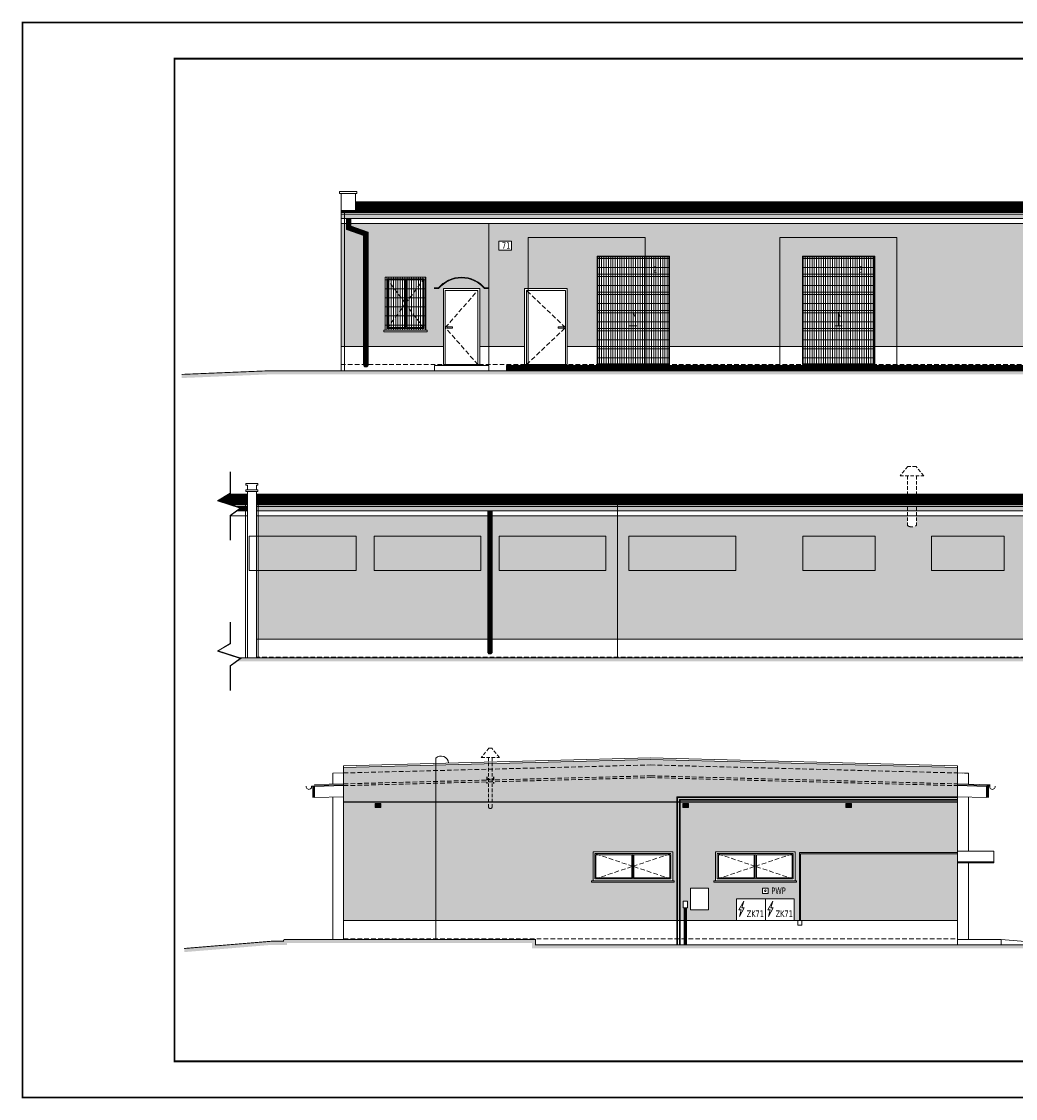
# Model space of a CAD drawing. Header units: centimetres. Extents: x -2715 to 104803, y -4848 to 32152.
# Tile 23 of 24: x 100598 to 103343, y -1446 to 1529. Entities that reach past the tile are written whole.
import ezdxf

# ---------------------------------------------------------------- set-up
doc = ezdxf.new("R2010")
doc.units = ezdxf.units.CM
doc.header["$MEASUREMENT"] = 0
doc.linetypes.add('HIDDEN', pattern=[9.525, 6.35, -3.175])
doc.linetypes.add('HIDDENX2', pattern=[19.05, 12.7, -6.35])
for name, color, linetype, lineweight in [('1_ hatch', 8, 'Continuous', 9), ('1_ projection', 9, 'HIDDENX2', 5), ('1_ view 1', 7, 'Continuous', 15), ('1_ view 2', 9, 'Continuous', 13), ('1_ view 3', 8, 'Continuous', 9)]:
    doc.layers.add(name, color=color, linetype=linetype, lineweight=lineweight)
doc.layers.add('1_ wall STRUCT-DIV rozbiorka', color=7, linetype='Continuous', lineweight=9, true_color=0xff0a0a)
doc.layers.add('3_ PPOŻ  opisy', color=7, linetype='Continuous', lineweight=18, true_color=0x940000)
doc.styles.add('H_POM', font='ARIALN.TTF', dxfattribs={"width": 0.7, "height": 18})
doc.linetypes.add('FENCELINE12B', pattern='A,6,-1.333,[149,AAA.SHX,S=0.25,R=0,X=0,Y=0],-1.333,[149,AAA.SHX,S=0.25,R=0,X=0,Y=0],-1.333', length=9.999)
doc.linetypes.add('Rozbiö˘ka', pattern='A,7,[121,msgB.shx,S=1,R=0,X=0.5,Y=-1.826635],7', length=14)
pattern_1 = [(0, (15264.638, 8489.4772), (1.5625, 3.125), [0, -3.125])]

# ---------------------------------------------------------------- blocks, each defined once
blk = doc.blocks.new('FGFHFGHGF')
at = {"layer": '1_ view 3', "true_color": 0x1d5d29}
h = blk.add_hatch(dxfattribs=at)
h.set_pattern_fill('ANSI31', color=99, scale=50, angle=45)
h.set_pattern_definition([(90, (-86537.546, 7665.9413), (-6.25, 4e-16), [])])
h.paths.add_polyline_path([(-200, 0), (-200, -300), (0, -300), (0, 0)])
h = blk.add_hatch(dxfattribs=at)
h.set_pattern_fill('ANSI31', color=99, scale=200, angle=315)
h.paths.add_polyline_path([(-200, 0), (-200, -300), (0, -300), (0, 0)])
at = {"layer": '1_ view 3', "color": 99, "true_color": 0x1d5d29}
blk.add_lwpolyline([(-200, 0), (-200, -300), (0, -300), (0, 0), (-200, 0)], dxfattribs=at)
blk = doc.blocks.new('HGJTKHKJHL')
at = {"layer": '1_ projection'}
for points in [[(5, -142), (56, -73.5), (5, -5)], [(107, -142), (56, -73.5), (107, -5)]]:
    blk.add_lwpolyline(points, dxfattribs=at)
at = {"layer": '1_ view 1'}
for points in [[(0, -147), (0, 0), (112, 0), (112, -147), (0, -147), (0, 0)], [(-4, -147), (-4, -147), (-4, -147), (-4, -151), (112, -151), (116, -151), (116, -147), (-4, -147), (-4, -151)]]:
    blk.add_lwpolyline(points, dxfattribs=at)
for points in [[(5, -5), (107, -5), (107, -142), (5, -142)], [(56, -5), (5, -5), (5, -142), (56, -142)], [(53, -8), (8, -8), (8, -139), (53, -139)], [(56, -5), (107, -5), (107, -142), (56, -142)], [(59, -8), (104, -8), (104, -139), (59, -139)]]:
    blk.add_lwpolyline(points, close=True, dxfattribs=at)
blk = doc.blocks.new('FDESFDS')
at = {"layer": '1_ projection', "color": 150}
blk.add_lwpolyline([(45, -210), (-45, -107.5), (45, -5)], dxfattribs=at)
at = {"layer": '1_ view 1', "color": 150}
blk.add_lwpolyline([(-50, -210), (50, -210), (50, 0), (-50, 0), (-50, -210)], dxfattribs=at)
for points in [[(-45, -210), (45, -210), (45, -5), (-45, -5)], [(-40, -109.4), (-24.9, -109.4), (-24.9, -105.6), (-40, -105.6)]]:
    blk.add_lwpolyline(points, close=True, dxfattribs=at)
blk = doc.blocks.new('VFDBGFNB')
at = {"layer": '1_ view 1'}
for points in [[(-83.5, 2), (-70.3, 2)], [(-83.5, 0), (-70.3, 0)], [(69.9, 2), (83.1, 2)], [(69.9, 0), (83.1, 0)]]:
    blk.add_lwpolyline(points, dxfattribs=at)
for radius, start, end in [(93.2, 39.7881, 140.1902), (91.2, 39.7977, 140.2023)]:
    blk.add_arc((-0.2, -58.4), radius, start, end, dxfattribs=at)
blk = doc.blocks.new('CDSVCDVCXV')
at = {"layer": '1_ projection', "color": 150}
blk.add_lwpolyline([(-113, -210), (-5, -107.5), (-113, -5)], dxfattribs=at)
at = {"layer": '1_ view 1', "color": 150}
blk.add_lwpolyline([(0, -210), (-118, -210), (-118, 0), (0, 0), (0, -210)], dxfattribs=at)
for points in [[(-5, -210), (-113, -210), (-113, -5), (-5, -5)], [(-10, -109.4), (-25.1, -109.4), (-25.1, -105.6), (-10, -105.6)]]:
    blk.add_lwpolyline(points, close=True, dxfattribs=at)
blk = doc.blocks.new('FEDGDGFH')
at = {"layer": '1_ view 1', "color": 150}
for points in [[(-200, -300), (-200, 0), (0, 0), (0, -300), (-200, -300)], [(-198, -50), (-2, -50)], [(-198, -100), (-2, -100)], [(-198, -150), (-2, -150)], [(-100, -192.8), (-100, -155.2), (-95.8, -167.4)], [(-198, -200), (-2, -200)], [(-110, -192.8), (-90, -192.8)], [(-198, -250), (-2, -250)]]:
    blk.add_lwpolyline(points, dxfattribs=at)
blk.add_lwpolyline([(-198, -298), (-198, -2), (-2, -2), (-2, -298)], close=True, dxfattribs=at)
blk = doc.blocks.new('FCDSFVDSFD')
at = {"layer": '1_ view 3'}
h = blk.add_hatch(dxfattribs=at)
h.set_pattern_fill('ANSI31', color=256, scale=50, angle=45)
h.set_pattern_definition([(90, (-86337.546, 7665.9413), (-6.25, 4e-16), [])])
h.paths.add_polyline_path([(0, 0), (0, -147), (112, -147), (112, 0)])
h = blk.add_hatch(dxfattribs=at)
h.set_pattern_fill('ANSI31', color=256, scale=200, angle=315)
h.set_pattern_definition([(360, (-86337.546, 7665.941), (6e-15, 25), [])])
h.paths.add_polyline_path([(0, 0), (0, -147), (112, -147), (112, 0)])
blk.add_lwpolyline([(0, 0), (0, -147), (112, -147), (112, 0), (0, 0)], dxfattribs=at)
blk = doc.blocks.new('FGRGFDHFH')
at = {"layer": '1_ view 3'}
h = blk.add_hatch(dxfattribs=at)
h.set_pattern_fill('ANSI31', color=256)
h.set_pattern_definition([(45, (-171843.21647, 8947.34377), (-0.08838834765, 0.08838834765), [])])
h.paths.add_polyline_path([(0, 0), (-12.5, 0), (-12.5, -13.7), (0, -13.7), (0, 0)])
h.paths.add_polyline_path([(-12.5, -30), (34.6, -46.7), (34.6, -353.7), (47.1, -353.7), (47.1, -37.8), (0, -21.2), (0, -13.7), (-12.5, -13.7), (-12.5, -30)])
h.paths.add_polyline_path([(47.1, -403.7), (47.1, -353.7), (34.6, -353.7), (34.6, -403.7, -1), (47.1, -403.7)])
h.paths.add_polyline_path([(47.1, -403.7), (34.6, -403.7, 1), (47.1, -403.7)])
h.paths.add_polyline_path([(34.6, -403.7), (47.1, -403.7, 1), (34.6, -403.7)], flags=16)
at = {"layer": '1_ view 2'}
for points in [[(-12.5, 0), (-12.5, 0), (-12.5, -30), (34.6, -46.7), (34.6, -403.7)], [(-12.5, 0), (0, 0), (0, -21.2), (47.1, -37.8), (47.1, -403.7)]]:
    blk.add_lwpolyline(points, dxfattribs=at)
blk.add_circle((40.9, -403.7), 6.25, dxfattribs=at)
blk = doc.blocks.new('hgfhygfjhgjhgk')
at = {"layer": '1_ projection', "color": 150}
for points in [[(5, -75), (110, -40), (5, -5)], [(215, -75), (110, -40), (215, -5)]]:
    blk.add_lwpolyline(points, dxfattribs=at)
at = {"layer": '1_ view 1', "color": 150}
for points in [[(0, -80), (0, 0), (220, 0), (220, -80), (0, -80), (0, 0)], [(-4, -80), (-4, -80), (-4, -80), (-4, -84), (220, -84), (224, -84), (224, -80), (-4, -80), (-4, -84)]]:
    blk.add_lwpolyline(points, dxfattribs=at)
for points in [[(5, -5), (215, -5), (215, -75), (5, -75)], [(110, -5), (5, -5), (5, -75), (110, -75)], [(107, -8), (8, -8), (8, -72), (107, -72)], [(110, -5), (215, -5), (215, -75), (110, -75)], [(113, -8), (212, -8), (212, -72), (113, -72)]]:
    blk.add_lwpolyline(points, close=True, dxfattribs=at)
blk = doc.blocks.new('FDGFDHGFH')
at = {"layer": '1_ view 1'}
blk.add_lwpolyline([(0, 15), (0, 0), (15, 0), (15, 15), (0, 15)], dxfattribs=at)
blk.add_circle((7.5, 7.5), 2.24, dxfattribs=at)
blk = doc.blocks.new('HGFJHGJHKJH')
at = {"layer": '1_ wall STRUCT-DIV rozbiorka', "linetype": 'HIDDEN', "ltscale": 1.5}
blk.add_lwpolyline([(3.9, 0), (-3.9, 0), (-25, -25.8), (25, -25.8)], close=True, dxfattribs=at)
for points in [[(-5, -25.8), (-5, -162.4)], [(5, -25.8), (5, -162.4)], [(-9.8, -79), (-9.8, -97)], [(-9.8, -85), (9.8, -85)], [(-9.8, -86), (9.8, -86)], [(-8.8, -79), (-8.8, -97)], [(8.8, -79), (8.8, -97)], [(9.8, -79), (9.8, -97)]]:
    blk.add_lwpolyline(points, dxfattribs=at)
at = {"layer": '1_ wall STRUCT-DIV rozbiorka', "linetype": 'HIDDEN', "ltscale": 2.5}
blk.add_arc((0, -161.5), 5.08, 190.2312, 349.7688, dxfattribs=at)
blk = doc.blocks.new('hgfjhgjhgjhg')
at = {"layer": '1_ hatch', "true_color": 0xbddeff}
h = blk.add_hatch(dxfattribs=at)
h.set_pattern_fill('ANSI31', color=254)
h.set_pattern_definition([(45, (-82804.55059, 7534.08884), (-0.08838834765, 0.08838834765), [])])
h.paths.add_polyline_path([(-15.2, 0), (0, 0), (0, -11.6), (-15.2, -11.6)])
at = {"layer": '1_ view 3'}
for points in [[(-15.2, 0), (0, 0), (0, -11.6), (-15.2, -11.6)], [(-13.2, -2), (-2, -2), (-2, -9.6), (-13.2, -9.6)]]:
    blk.add_lwpolyline(points, close=True, dxfattribs=at)
blk = doc.blocks.new('GFRHGBGFHGFHGF')
at = {"layer": '1_ wall STRUCT-DIV rozbiorka', "linetype": 'HIDDEN', "ltscale": 1.5}
blk.add_lwpolyline([(23.9, 125.8), (1.1, 125.8), (-20, 100), (45, 100)], close=True, dxfattribs=at)
for points in [[(0, 100), (0, -36.6)], [(25, 100), (25, -36.6)], [(-4.8, 46.8), (-4.8, 28.8)], [(-4.8, 40.8), (29.8, 40.8)], [(-4.8, 39.8), (29.8, 39.8)], [(-3.8, 46.8), (-3.8, 28.8)], [(28.8, 46.8), (28.8, 28.8)], [(29.8, 46.8), (29.8, 28.8)]]:
    blk.add_lwpolyline(points, dxfattribs=at)
at = {"layer": '1_ wall STRUCT-DIV rozbiorka', "linetype": 'HIDDEN', "ltscale": 2.5}
blk.add_arc((12.5, -20), 20.8, 233.0339, 306.9661, dxfattribs=at)
blk = doc.blocks.new('HBGFHGFJGJHG')
at = {"layer": '1_ view 3'}
h = blk.add_hatch(dxfattribs=at)
h.set_pattern_fill('ANSI31', color=256, angle=180)
h.set_pattern_definition([(135, (86395.63035, 10390.49092), (0.08838834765, 0.08838834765), [])])
h.paths.add_polyline_path([(6.2, -388.7), (6.2, 0), (-6.2, 0), (-6.2, -388.7, 1), (6.2, -388.7)])
at = {"layer": '1_ view 2'}
for points in [[(6.2, 0), (-6.2, 0), (-6.2, -21.2), (-6.2, -37.8), (-6.2, -388.7)], [(6.2, 0), (6.2, 0), (6.2, -30), (6.2, -46.7), (6.2, -388.7)]]:
    blk.add_lwpolyline(points, dxfattribs=at)
blk.add_circle((0, -388.7), 6.25, dxfattribs=at)

msp = doc.modelspace()

# ---------------------------------------------------------------- hatches: boundary and pattern name
at = {"layer": '1_ hatch'}
h = msp.add_hatch(dxfattribs=at)
h.set_pattern_fill('ANSI31', color=256, scale=10, angle=270)
h.set_pattern_definition([(45, (22028.7546, 4194.2433), (-0.883883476, 0.883883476), [])])
h.paths.add_polyline_path([(101520.18, 1007.28), (104423.18, 1007.28), (104423.18, 1031.54), (101520.18, 1031.54), (101520.18, 1007.28)])
at = {"layer": '1_ hatch', "true_color": 0xe3dfc4}
h = msp.add_hatch(dxfattribs=at)
h.set_pattern_fill('DOTS', color=254, scale=50)
h.set_pattern_definition(pattern_1)
h.paths.add_polyline_path([(101763.18, 791.54), (101863.18, 791.54), (101863.18, 631.53), (101888.18, 631.53), (101888.18, 971.54), (101507.68, 971.54), (101507.68, 964.12), (101554.83, 947.47), (101554.83, 631.53), (101763.18, 631.53), (101763.18, 791.54)])
h.paths.add_polyline_path([(101489.92, 971.54), (101489.92, 631.53), (101542.33, 631.53), (101542.33, 938.62), (101495.18, 955.28), (101495.18, 971.54), (101489.92, 971.54)])
h.paths.add_polyline_path([(101489.92, 971.54), (101480.18, 971.54), (101480.18, 631.53), (101489.92, 631.53), (101489.92, 971.54)])
h.paths.add_polyline_path([(101714.18, 676.54), (101718.18, 676.54), (101718.18, 672.54), (101598.18, 672.54), (101598.18, 676.54), (101602.18, 676.54), (101602.18, 823.54), (101714.18, 823.54), (101714.18, 676.54)], flags=16)
h.paths.add_polyline_path([(101709.18, 818.54), (101709.18, 681.54), (101607.18, 681.54), (101607.18, 818.54), (101709.18, 818.54)], flags=0)
h.paths.add_polyline_path([(101655.18, 754.07), (101658.18, 750.04), (101661.18, 754.07), (101661.18, 815.54), (101706.18, 815.54), (101706.18, 684.54), (101661.18, 684.54), (101661.18, 746.01), (101658.18, 750.04), (101655.18, 746.01), (101655.18, 684.54), (101610.18, 684.54), (101610.18, 815.54), (101655.18, 815.54), (101655.18, 754.07)], flags=0)
h.paths.add_polyline_path([(101655.18, 746.01), (101655.18, 754.07), (101610.18, 814.51), (101610.18, 685.57), (101655.18, 746.01)], flags=0)
h.paths.add_polyline_path([(101661.18, 684.54), (101706.18, 684.54), (101706.18, 685.57), (101661.18, 746.01), (101661.18, 684.54)], flags=0)
h.paths.add_polyline_path([(101661.18, 748.18), (101659.61, 748.18), (101659.61, 751.08), (101661.18, 751.08), (101661.18, 748.18)], flags=0)
h.paths.add_polyline_path([(101661.18, 748.18), (101661.18, 751.08), (101659.61, 751.08), (101659.61, 748.18), (101661.18, 748.18)], flags=0)
at = {"layer": '1_ hatch'}
h = msp.add_hatch(dxfattribs=at)
h.set_pattern_fill('ANSI37', color=256, scale=20)
h.set_pattern_definition([(45, (15264.638, 8489.4772), (-1.76776695, 1.76776695), []), (135, (15264.638, 8489.4772), (-1.76776695, -1.76776695), [])])
h.paths.add_polyline_path([(101937.18, 564.54), (101937.18, 579.54), (104448.18, 579.54), (104448.18, 564.54)])
h = msp.add_hatch(dxfattribs=at)
h.set_pattern_fill('AR-HBONE', color=256, angle=360, style=0)
h.set_pattern_definition([(135, (22028.7546, 12797.9804), (-5.65685425, 0), [12, -4]), (225, (22025.9262, 12800.809), (-5.65685425, 1e-15), [12, -4])])
h.paths.add_polyline_path([(101280.18, 564.54), (101039.75, 554.54), (101040.17, 544.54), (101280.39, 554.54), (104494.93, 554.54), (104494.93, 557.34), (104484.81, 564.54)])
h = msp.add_hatch(dxfattribs=at)
h.set_pattern_fill('ANSI31', color=256, scale=10, angle=270)
h.set_pattern_definition([(45, (-63750.516, 4829.435), (-0.8838834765, 0.8838834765), [])])
h.paths.add_polyline_path([(101140.92, 205.83), (101171.36, 223.59), (101221.52, 223.59), (101221.52, 199.32), (101161.17, 199.32), (101140.92, 205.83)])
h = msp.add_hatch(dxfattribs=at)
h.set_pattern_fill('ANSI31', color=256, scale=10, angle=270)
h.set_pattern_definition([(45, (21849.6542, 3386.2879), (-0.883883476, 0.883883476), [])])
h.paths.add_polyline_path([(104149.52, 199.32), (101246.52, 199.32), (101246.52, 223.59), (104149.52, 223.59), (104149.52, 199.32)])
h = msp.add_hatch(dxfattribs=at)
h.set_pattern_fill('AR-HBONE', color=256, angle=180, style=0)
h.set_pattern_definition([(135, (21849.654, 12005.025), (-5.65685425, 0), [12, -4]), (225, (21846.8258, 12007.8534), (-5.65685425, 1e-15), [12, -4])])
h.paths.add_polyline_path([(101200.01, -228.42), (101204.12, -229.74), (101191.92, -238.42), (104389.31, -238.42), (104629.54, -248.41), (104629.95, -238.42), (104389.52, -228.42)])
h = msp.add_hatch(dxfattribs=at)
h.set_pattern_fill('AR-HBONE', color=256, angle=360, style=0)
h.set_pattern_definition([(135, (-63564.3072, 12326.677), (-5.65685425, 0), [12, -4]), (225, (-63567.1357, 12329.5052), (-5.65685425, 1e-15), [12, -4])])
h.paths.add_polyline_path([(101047.69, -1041.34), (101046.86, -1031.37), (101287.88, -1011.37), (101321.22, -1011.37), (101321.22, -1008.87), (101323.49, -1006.37), (102017.29, -1006.37), (102017.29, -1021.37), (103396.35, -1021.37), (103623.73, -1031.37), (103623.29, -1041.37), (103396.13, -1031.37), (102007.29, -1031.37), (102007.29, -1016.37), (101331.22, -1016.37), (101331.22, -1021.37), (101288.3, -1021.37)])
at = {"layer": '1_ view 1', "true_color": 0xe3dfc4}
h = msp.add_hatch(dxfattribs=at)
h.set_pattern_fill('DOTS', color=254, scale=50)
h.set_pattern_definition([(0, (23517.8356, 7681.5218), (1.5625, 3.125), [0, -3.125])])
h.paths.add_polyline_path([(101885.27, 163.58), (101251.52, 163.58), (101251.52, -176.42), (101885.27, -176.42), (101885.27, 163.58)])
h.paths.add_polyline_path([(101897.77, -176.42), (102243.52, -176.42), (102243.52, 163.58), (101897.77, 163.58), (101897.77, -176.42)])
h.paths.add_polyline_path([(104179.78, -176.42), (104179.78, 163.58), (104174.52, 163.58), (104174.52, 147.33), (104127.38, 130.67), (104127.38, -176.42), (104179.78, -176.42)])
h.paths.add_polyline_path([(104179.78, -176.42), (104189.52, -176.42), (104189.52, 163.58), (104179.78, 163.58), (104179.78, -176.42)])
h.paths.add_polyline_path([(104127.38, -176.42), (104127.38, -211.42, -1), (104114.88, -211.42), (104114.88, 139.51), (104162.02, 156.17), (104162.02, 163.58), (103694.52, 163.58), (103694.52, 137.37, -0.3342668), (103669.52, 137.37), (103669.52, 163.58), (103069.52, 163.58), (103069.52, 137.37, -0.3342668), (103044.52, 137.37), (103044.52, 163.58), (102243.52, 163.58), (102243.52, -176.42), (104179.78, -176.42), (104179.78, -176.42), (104127.38, -176.42)])
h.paths.add_polyline_path([(103961.52, 12.58), (103965.52, 12.58), (103965.52, 8.58), (103757.52, 8.58), (103757.52, 12.58), (103761.52, 12.58), (103761.52, 107.58), (103961.52, 107.58), (103961.52, 12.58)], flags=16)
h.paths.add_polyline_path([(103956.52, 102.58), (103956.52, 17.58), (103766.52, 17.58), (103766.52, 102.58), (103956.52, 102.58)], flags=0)
h.paths.add_polyline_path([(103858.5, 61.42), (103861.5, 60.08), (103864.5, 61.42), (103864.5, 99.58), (103953.52, 99.58), (103953.52, 20.58), (103864.5, 20.58), (103864.5, 58.74), (103861.5, 60.06), (103858.5, 58.72), (103858.5, 20.58), (103769.52, 20.58), (103769.52, 99.58), (103858.5, 99.58), (103858.5, 61.42)], flags=0)
h.paths.add_polyline_path([(103858.5, 58.72), (103858.5, 61.42), (103773.22, 99.58), (103769.52, 99.58), (103769.52, 20.58), (103773.23, 20.58), (103858.5, 58.72)], flags=0)
h.paths.add_polyline_path([(103864.5, 20.58), (103949.81, 20.58), (103864.5, 58.74), (103864.5, 20.58)], flags=0)
h = msp.add_hatch(dxfattribs=at)
h.set_pattern_fill('DOTS', color=254, scale=50)
h.set_pattern_definition([(0, (18785.202, 6903.5663), (1.5625, 3.125), [0, -3.125])])
h.paths.add_polyline_path([(102732.2, -894.38), (102732.2, -954.38), (103183.16, -954.38), (103183.16, -531.52), (102334.77, -509.37), (101487.42, -531.52), (101487.29, -954.38), (102572.26, -954.38), (102572.26, -894.38), (102732.2, -894.38)])
h.paths.add_polyline_path([(102437.25, -918.62), (102425.09, -918.62), (102425.09, -900.58), (102437.25, -900.58), (102437.25, -918.62)], flags=16)
h.paths.add_polyline_path([(102659.73, -864.38), (102659.73, -879.38), (102644.73, -879.38), (102644.73, -864.38), (102659.73, -864.38)], flags=16)
h.paths.add_polyline_path([(102445.01, -864.38), (102495.01, -864.38), (102495.01, -924.38), (102445.01, -924.38), (102445.01, -864.38)], flags=16)
h.paths.add_polyline_path([(102514.34, -844.37), (102514.34, -764.37), (102734.31, -764.37), (102734.31, -844.37), (102738.31, -844.37), (102738.31, -848.37), (102510.34, -848.37), (102510.34, -844.37), (102514.34, -844.37)], flags=16)
h.paths.add_polyline_path([(102176.34, -844.37), (102176.34, -764.37), (102396.31, -764.37), (102396.31, -844.37), (102400.31, -844.37), (102400.31, -848.37), (102172.34, -848.37), (102172.34, -844.37), (102176.34, -844.37)], flags=16)
h.paths.add_polyline_path([(102530.58, -777.27), (102559.92, -777.27), (102559.92, -792.79), (102530.58, -792.79)], flags=8)
h.paths.add_polyline_path([(102654.47, -871.88, 1), (102649.99, -871.88, 1), (102654.47, -871.88, 1)], flags=0)
h.paths.add_polyline_path([(102729.31, -769.37), (102729.31, -839.37), (102519.34, -839.37), (102519.34, -769.37), (102729.31, -769.37)], flags=0)
h.paths.add_polyline_path([(102621.31, -803.37), (102624.31, -804.37), (102627.31, -803.37), (102627.31, -772.37), (102726.31, -772.37), (102726.31, -836.37), (102627.31, -836.37), (102627.31, -805.37), (102624.31, -804.37), (102621.31, -805.38), (102621.31, -836.37), (102522.34, -836.37), (102522.34, -772.37), (102621.31, -772.37), (102621.31, -803.37)], flags=0)
h.paths.add_polyline_path([(102621.31, -805.38), (102621.31, -803.37), (102528.34, -772.37), (102522.34, -772.37), (102522.34, -836.37), (102528.34, -836.37), (102621.31, -805.38)], flags=0)
h.paths.add_polyline_path([(102627.31, -836.37), (102720.31, -836.37), (102627.31, -805.37), (102627.31, -836.37)], flags=0)
h.paths.add_polyline_path([(102391.31, -769.37), (102391.31, -839.37), (102181.34, -839.37), (102181.34, -769.37), (102391.31, -769.37)], flags=0)
h.paths.add_polyline_path([(102283.31, -803.37), (102286.31, -804.37), (102289.31, -803.37), (102289.31, -772.37), (102388.31, -772.37), (102388.31, -836.37), (102289.31, -836.37), (102289.31, -805.37), (102286.31, -804.37), (102283.31, -805.38), (102283.31, -836.37), (102184.34, -836.37), (102184.34, -772.37), (102283.31, -772.37), (102283.31, -803.37)], flags=0)
h.paths.add_polyline_path([(102283.31, -805.38), (102283.31, -803.37), (102190.34, -772.37), (102184.34, -772.37), (102184.34, -836.37), (102190.34, -836.37), (102283.31, -805.38)], flags=0)
h.paths.add_polyline_path([(102289.31, -836.37), (102382.31, -836.37), (102289.31, -805.37), (102289.31, -836.37)], flags=0)
at = {"layer": '1_ view 3'}
h = msp.add_hatch(dxfattribs=at)
h.set_pattern_fill('ANSI31', color=256)
h.set_pattern_definition([(45, (15264.63798, 8489.47722), (-0.08838834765, 0.08838834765), [])])
h.paths.add_polyline_path([(101480.18, 997.28), (101480.18, 985.28), (104423.18, 985.28), (104423.18, 997.28)])
at = {"layer": '1_ view 3', "true_color": 0xffffd6}
h = msp.add_hatch(dxfattribs=at)
h.set_pattern_fill('DOTS', scale=50)
h.set_pattern_definition(pattern_1)
h.paths.add_polyline_path([(102754.35, 881.54), (102954.35, 881.54), (102954.35, 631.53), (103389.33, 631.53), (103389.33, 947.47), (103436.47, 964.12), (103436.47, 971.54), (101888.18, 971.54), (101888.18, 631.53), (101987.18, 631.53), (101987.18, 791.54), (102105.18, 791.54), (102105.18, 631.53), (102187.18, 631.53), (102187.18, 881.54), (102387.18, 881.54), (102387.18, 631.53), (102754.35, 631.53), (102754.35, 881.54)])
h.paths.add_polyline_path([(103448.97, 955.28), (103401.83, 938.62), (103401.83, 631.53), (103455.52, 631.53), (103455.52, 881.54), (103655.52, 881.54), (103655.52, 631.53), (104156.68, 631.53), (104156.68, 881.54), (104356.68, 881.54), (104356.68, 631.53), (104418.18, 631.53), (104418.18, 971.54), (103448.97, 971.54), (103448.97, 955.28)])
h.paths.add_polyline_path([(101920.13, 928.81), (101948.01, 928.81), (101948.01, 892.75), (101920.13, 892.75)], flags=24)
h.paths.add_polyline_path([(101951.03, 922.73), (101951.03, 897.73), (101916.03, 897.73), (101916.03, 922.73), (101951.03, 922.73)], flags=16)
at = {"layer": '1_ view 3'}
h = msp.add_hatch(dxfattribs=at)
h.set_pattern_fill('ANSI31', color=256, angle=180)
h.set_pattern_definition([(45, (18053.53729, 7681.52178), (-0.08838834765, 0.08838834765), [])])
h.paths.add_polyline_path([(101221.52, 189.33), (101221.52, 177.33), (101192.6, 177.33), (101204.12, 185.52), (101192.27, 189.33)])
h = msp.add_hatch(dxfattribs=at)
h.set_pattern_fill('ANSI31', color=256, angle=180)
h.set_pattern_definition([(45, (15085.53754, 7681.52178), (-0.08838834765, 0.08838834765), [])])
h.paths.add_polyline_path([(104189.52, 189.33), (104189.52, 177.33), (101246.52, 177.33), (101246.52, 189.33)])

# ---------------------------------------------------------------- linework, layer by layer
at = {"lineweight": 50, "const_width": 5}
msp.add_lwpolyline([(100600.17, -1443.15), (100600.17, 1526.85), (104800.17, 1526.85), (104800.17, -1443.15), (100600.17, -1443.15)], dxfattribs=at)
at = {"lineweight": 50}
msp.add_lwpolyline([(101020.17, -1343.15, 5, 5, 0), (101020.17, 1426.85, 5, 5, 0), (104700.17, 1426.85, 5, 5, 0), (104700.17, -1343.15, 5, 5, 0)], format="xyseb", close=True, dxfattribs=at)
at = {"layer": '1_ projection'}
for points in [[(101480.18, 581.54), (104423.18, 581.54)], [(104189.52, -226.42), (101246.52, -226.42)], [(101487.29, -546.53), (101487.29, -546.53), (102335.29, -524.36), (103183.29, -546.53), (103213.29, -547.33)], [(101487.29, -576.54), (102335.29, -554.37), (103183.29, -576.54)], [(101487.29, -581.54), (102335.29, -559.37), (103183.29, -581.54)], [(101487.29, -1004.37), (103183.29, -1004.37)]]:
    msp.add_lwpolyline(points, dxfattribs=at)
at = {"layer": '1_ view 1'}
for points in [[(101476.18, 1054.38), (101524.18, 1054.38), (101524.18, 1059.38), (101476.18, 1059.38)], [(101480.18, 1007.28), (101520.18, 1007.28), (101520.18, 1054.38), (101480.18, 1054.38)], [(104423.18, 1002.28), (101480.18, 1002.28), (101480.18, 1007.28), (104423.18, 1007.28)], [(101480.18, 1004.78), (104423.18, 1004.78), (104423.18, 1002.28), (101480.18, 1002.28)], [(101507.68, 971.54), (101520.18, 971.54), (101520.18, 971.54), (101520.18, 971.54), (101507.68, 971.54)], [(101659.61, 748.18), (101661.18, 748.18), (101661.18, 751.08), (101659.61, 751.08)], [(101250.52, 230.64), (101217.52, 230.64), (101217.52, 235.64), (101250.52, 235.64)], [(101246.52, 194.33), (104189.52, 194.33), (104189.52, 199.32), (101246.52, 199.32)], [(104189.52, 196.82), (101246.52, 196.82), (101246.52, 194.33), (104189.52, 194.33)], [(103283.29, -794.37), (103183.29, -794.37), (103183.29, -762.94), (103283.29, -762.94)]]:
    msp.add_lwpolyline(points, close=True, dxfattribs=at)
at = {"layer": '1_ view 1', "linetype": 'FENCELINE12B', "ltscale": 5}
for points in [[(101489.92, 564.54), (101489.92, 1002.28), (101489.92, 1002.28), (101525.18, 1002.28), (101525.18, 1017.28), (101525.18, 1017.28), (104418.18, 1017.28)], [(101146.91, 209.32), (101216.52, 209.32)], [(104179.78, -228.42), (104179.78, 194.33), (104179.78, 194.33), (104144.52, 194.33), (104144.52, 209.32), (104144.52, 209.32), (101251.52, 209.32)], [(102243.52, -228.42), (102243.52, 209.32)]]:
    msp.add_lwpolyline(points, dxfattribs=at)
at = {"layer": '1_ view 1'}
for points in [[(101520.18, 1007.28), (101520.18, 1031.54), (104423.18, 1031.54), (104423.18, 1007.28), (101520.18, 1007.28)], [(101507.68, 971.54), (104423.18, 971.54), (104423.18, 1002.28), (101480.18, 1002.28), (101480.18, 971.54), (101495.18, 971.54)], [(101495.18, 971.54), (101480.18, 971.54), (101480.18, 581.54)], [(101495.18, 971.54), (101480.18, 971.54)], [(101520.18, 971.54), (101507.68, 971.54)], [(101888.18, 971.54), (101888.18, 581.54)], [(101888.18, 581.54), (101888.18, 971.54)], [(101480.18, 581.54), (101480.18, 564.54), (104484.81, 564.54)], [(101738.18, 579.54), (101888.18, 579.54), (101888.18, 564.54), (101738.18, 564.54), (101738.18, 579.54)], [(101173.78, 96.48), (101173.78, 165.16), (101201.91, 185.18), (101138.48, 205.57), (101173.78, 226.15), (101173.78, 285.39)], [(101174.78, 96.48), (101174.78, 164.64), (101204.12, 185.52), (101140.92, 205.83), (101174.78, 225.58), (101174.78, 285.39)], [(101171.36, 223.59), (101221.52, 223.59), (101221.52, 199.32), (101161.17, 199.32)], [(101246.52, -228.42), (101246.52, 230.64), (101221.52, 230.64), (101221.52, -226.42)], [(104149.52, 199.32), (104149.52, 223.59), (101246.52, 223.59), (101246.52, 199.32), (104149.52, 199.32)], [(101161.17, 199.32), (101221.52, 199.32), (101221.52, 194.33), (101176.72, 194.33)], [(101168.94, 196.82), (101221.52, 196.82), (101221.52, 194.33), (101176.72, 194.33)], [(101174.78, 163.58), (101221.52, 163.58), (101221.52, 194.33), (101176.72, 194.33)], [(104162.02, 163.58), (101246.52, 163.58), (101246.52, 194.33), (104189.52, 194.33), (104189.52, 163.58), (104174.52, 163.58)], [(101173.78, -318.78), (101173.78, -250.1), (101201.91, -230.08), (101138.48, -209.69), (101173.78, -189.1), (101173.78, -129.87)], [(101174.78, -318.78), (101174.78, -250.62), (101204.12, -229.74), (101140.92, -209.43), (101174.78, -189.68), (101174.78, -129.87)], [(104189.52, -211.42), (104189.52, -228.42), (101200.01, -228.42)], [(101487.29, -612.32), (101487.29, -526.52), (102334.77, -504.36), (103183.29, -526.52), (103183.29, -612.32)], [(101487.29, -526.52), (102334.77, -504.36), (103183.29, -526.52)], [(101487.42, -531.52), (102334.77, -509.37), (103183.16, -531.52)], [(101402.29, -614.44), (101402.29, -583.69)], [(101404.79, -614.44), (101404.79, -583.69)], [(101407.16, -578.63), (101487.29, -576.54)], [(101407.23, -581.13), (101487.29, -579.04)], [(101487.29, -1006.37), (101487.29, -612.32), (101407.29, -614.37), (101407.29, -583.63), (101487.29, -581.54)], [(103183.29, -581.54), (103263.29, -583.63), (103263.29, -614.37), (103183.29, -612.32), (103183.29, -1021.37), (102017.29, -1021.37)], [(103183.29, -576.54), (103273.42, -578.89)], [(103183.29, -579.04), (103273.35, -581.39)], [(103265.79, -614.44), (103265.79, -583.69)], [(103268.29, -614.44), (103268.29, -583.69)], [(103183.29, -794.37), (103283.29, -794.37), (103283.29, -791.87), (103183.29, -791.87), (103183.29, -794.37), (103283.29, -794.37)], [(102592.48, -900.76), (102579.36, -924.65), (102585.57, -924.65), (102580.65, -943.15), (102593.66, -918.96), (102587.18, -918.96), (102592.48, -900.76)], [(102672.44, -900.76), (102659.33, -924.65), (102665.53, -924.65), (102660.61, -943.15), (102673.63, -918.96), (102667.14, -918.96), (102672.44, -900.76)], [(103183.29, -1006.37), (103303.29, -1006.37), (103303.29, -1021.37), (103183.29, -1021.37), (103183.29, -1006.37)], [(103580.42, -1029.47), (103303.29, -1006.37)]]:
    msp.add_lwpolyline(points, dxfattribs=at)
at = {"layer": '1_ view 1', "const_width": 2.5}
for points in [[(104484.81, 564.54), (101480.18, 564.54), (101280.18, 564.54), (101039.75, 554.54)], [(101200.01, -228.42), (104189.52, -228.42), (104389.52, -228.42), (104629.95, -238.42)], [(103623.73, -1031.37), (103396.35, -1021.37), (102017.29, -1021.37), (102017.29, -1006.37), (101323.49, -1006.37), (101321.22, -1008.87), (101321.22, -1011.37), (101287.88, -1011.37), (101046.86, -1031.37)]]:
    msp.add_lwpolyline(points, dxfattribs=at)
at = {"layer": '1_ view 1', "color": 150}
for points in [[(101937.18, 564.54), (101937.18, 579.54), (104448.18, 579.54), (104448.18, 564.54), (101937.18, 564.54)], [(101457.29, -577.32), (101457.29, -547.33), (101487.29, -546.53)], [(103213.29, -577.32), (103213.29, -547.33), (103183.29, -546.53)], [(101457.29, -1006.37), (101457.29, -613.09)], [(103213.29, -613.09), (103213.29, -762.94)], [(103213.29, -794.37), (103213.29, -1006.37)]]:
    msp.add_lwpolyline(points, dxfattribs=at)
at = {"layer": '1_ view 1', "color": 150, "linetype": 'FENCELINE12B', "ltscale": 5}
for points in [[(101251.52, 209.32), (101251.52, 199.32), (101251.52, -228.42)], [(101216.52, 205.04), (101216.52, 199.32), (101216.52, -228.42)]]:
    msp.add_lwpolyline(points, dxfattribs=at)
at = {"layer": '1_ view 1', "linetype": 'FENCELINE12B', "ltscale": 5}
msp.add_lwpolyline([(101777.27, -518.94, 0.64735), (101741.98, -505.73), (101741.98, -1006.37)], format="xyb", dxfattribs=at)
at = {"layer": '1_ view 1'}
for points in [[(101406.22, -587.04), (101406.22, -583.32), (101398.81, -583.32, -1.141943), (101383.81, -583.32, 1.141943)], [(103264.36, -587.04), (103264.36, -583.32), (103271.78, -583.32, 1.141943), (103286.78, -583.32, -1.141943)]]:
    msp.add_lwpolyline(points, format="xyb", dxfattribs=at)
at = {"layer": '1_ view 2'}
for points in [[(101480.18, 997.28), (101480.18, 985.28), (104423.18, 985.28), (104423.18, 997.28), (101480.18, 997.28)], [(101542.33, 631.53), (101480.18, 631.53), (101480.18, 581.54), (101480.18, 971.54), (101495.18, 971.54)], [(101520.18, 971.54), (104423.18, 971.54)], [(101763.18, 631.53), (101554.83, 631.53)], [(101987.18, 631.53), (101863.18, 631.53)], [(102187.18, 631.53), (102105.18, 631.53)], [(102754.35, 631.53), (102387.18, 631.53)], [(103455.52, 631.53), (102954.35, 631.53)], [(101192.27, 189.33), (101221.52, 189.33)], [(101221.52, 189.33), (101221.52, 177.33), (101192.6, 177.33)], [(104189.52, 189.33), (104189.52, 177.33), (101246.52, 177.33), (101246.52, 189.33), (104189.52, 189.33)], [(104114.49, -176.42), (101246.52, -176.42)], [(102572.26, -954.38), (102572.26, -894.38), (102652.23, -894.38), (102652.23, -954.38), (102572.26, -954.38), (102572.26, -894.38)], [(102652.23, -954.38), (102652.23, -894.38), (102732.2, -894.38), (102732.2, -954.38), (102652.23, -954.38), (102652.23, -894.38)], [(102407.76, -954.38), (101487.29, -954.38), (101487.29, -954.38), (101487.29, -954.38), (101487.29, -954.38)], [(102414.76, -954.38), (102409.76, -954.38)], [(102428.14, -954.38), (102416.76, -954.38)], [(102432.2, -954.38), (102430.14, -954.38)], [(103183.29, -954.38), (102434.2, -954.38)]]:
    msp.add_lwpolyline(points, dxfattribs=at)
at = {"layer": '1_ view 3'}
for points in [[(101916.03, 922.73), (101951.03, 922.73), (101951.03, 897.73), (101916.03, 897.73), (101916.03, 922.73)], [(103183.29, -612.32), (102407.76, -612.32), (102407.76, -1021.37)], [(103183.29, -614.32), (102409.76, -614.32), (102409.76, -1021.37)], [(103183.29, -619.32), (102414.76, -619.32), (102414.76, -1021.37)], [(103183.29, -621.32), (102416.76, -621.32), (102416.76, -1021.37)], [(103183.29, -626.32), (101487.29, -626.32)], [(103183.29, -627.32), (101487.29, -627.32)], [(102746.06, -954.38), (102746.06, -766.58), (103183.29, -766.58)], [(102749.06, -954.38), (102749.06, -769.58), (103183.29, -769.58)], [(102445.01, -924.38), (102495.01, -924.38), (102495.01, -864.38), (102445.01, -864.38), (102445.01, -924.38), (102495.01, -924.38)], [(102428.14, -918.62), (102428.14, -1021.37)], [(102430.14, -918.62), (102430.14, -1021.37)], [(102432.2, -918.62), (102432.2, -1021.37)], [(102434.2, -918.62), (102434.2, -1021.37)]]:
    msp.add_lwpolyline(points, dxfattribs=at)
at = {"layer": '1_ view 3', "color": 150}
for points in [[(101221.52, 235.64), (101246.52, 235.64), (101246.52, 248.59), (101250.52, 248.59), (101250.52, 253.59), (101217.52, 253.59), (101217.52, 248.59), (101221.52, 248.59), (101221.52, 235.64)], [(101221.52, -228.42), (101246.52, -228.42), (101246.52, 230.64), (101250.52, 230.64), (101250.52, 235.64), (101217.52, 235.64), (101217.52, 230.64), (101221.52, 230.64), (101221.52, -228.42), (101246.52, -228.42)]]:
    msp.add_lwpolyline(points, dxfattribs=at)
at = {"layer": '1_ view 3'}
for points in [[(102437.25, -900.58), (102425.09, -900.58), (102425.09, -918.62), (102437.25, -918.62)], [(102742.24, -954.38), (102752.73, -954.38), (102752.73, -966.64), (102742.24, -966.64)]]:
    msp.add_lwpolyline(points, close=True, dxfattribs=at)
at = {"layer": '1_ wall STRUCT-DIV rozbiorka', "linetype": 'Rozbiö˘ka', "lineweight": 9, "ltscale": 2.5}
for points in [[(101997.18, 566.54), (102320.18, 566.54), (102320.18, 932.54), (101997.18, 932.54), (101997.18, 566.54)], [(102692.35, 566.33), (103015.35, 566.33), (103015.35, 932.33), (102692.35, 932.33), (102692.35, 566.33)]]:
    msp.add_lwpolyline(points, dxfattribs=at)
at = {"layer": '1_ wall STRUCT-DIV rozbiorka', "linetype": 'Rozbiö˘ka', "ltscale": 2.5}
for points in [[(101226.52, 12.58), (101521.52, 12.58), (101521.52, 107.58), (101226.52, 107.58), (101226.52, 12.58)], [(101571.52, 12.58), (101866.52, 12.58), (101866.52, 107.58), (101571.52, 107.58), (101571.52, 12.58)], [(101916.52, 12.58), (102211.52, 12.58), (102211.52, 107.58), (101916.52, 107.58), (101916.52, 12.58)], [(102275.52, 12.58), (102570.52, 12.58), (102570.52, 107.58), (102275.52, 107.58), (102275.52, 12.58)], [(102755.52, 12.58), (102955.52, 12.58), (102955.52, 107.58), (102755.52, 107.58), (102755.52, 12.58)], [(103111.52, 12.58), (103311.52, 12.58), (103311.52, 107.58), (103111.52, 107.58), (103111.52, 12.58)]]:
    msp.add_lwpolyline(points, dxfattribs=at)

# ---------------------------------------------------------------- block references
at = {"layer": '1_ view 1'}
for name, p in [('FEDGDGFH', (102387.18, 881.54)), ('FEDGDGFH', (102954.35, 881.54)), ('HGJTKHKJHL', (101602.18, 823.54)), ('FDESFDS', (101813.18, 791.54)), ('CDSVCDVCXV', (102105.18, 791.54)), ('GFRHGBGFHGFHGF', (103044.52, 173.96)), ('HBGFHGFJGJHG', (101891.52, 177.33))]:
    msp.add_blockref(name, p, dxfattribs=at)
at = {"layer": '1_ view 1', "xscale": 0.9022264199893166, "yscale": 0.9022264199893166, "zscale": 0.9022264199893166}
msp.add_blockref('VFDBGFNB', (101813.18, 791.54), dxfattribs=at)
at = {"layer": '1_ view 1', "color": 6}
for name, p in [('HGFJHGJHKJH', (101892.49, -478.2)), ('hgfjhgjhgjhg', (101589.75, -630.52)), ('hgfjhgjhgjhg', (102439.75, -630.52)), ('hgfjhgjhgjhg', (102889.75, -630.52)), ('hgfhygfjhgjhgk', (102176.34, -764.37)), ('hgfhygfjhgjhgk', (102514.34, -764.37)), ('FDGFDHGFH', (102644.73, -879.38))]:
    msp.add_blockref(name, p, dxfattribs=at)
at = {"layer": '1_ view 3'}
for name, p in [('FGRGFDHFH', (101507.68, 985.28)), ('FGFHFGHGF', (102954.35, 881.54)), ('FCDSFVDSFD', (101602.18, 823.54))]:
    msp.add_blockref(name, p, dxfattribs=at)
at = {"layer": '1_ view 3', "color": 105, "true_color": 0x2fa759}
msp.add_blockref('FGFHFGHGF', (102387.18, 881.54), dxfattribs=at)

# ---------------------------------------------------------------- texts
at = {"layer": '1_ view 3', "char_height": 18, "attachment_point": 1, "style": 'H_POM'}
for s, insert, width in [('{\\fVerdana|b0|i0|c238|p34;\\C7;71}', (101924.63, 919.81), 22.3656), ('{\\fVerdana|b0|i0|c238|p34;\\C7;2}', (102342.04, 853.76), 9.9212), ('{\\fVerdana|b0|i0|c238|p34;\\C7;3}', (102909.2, 853.76), 9.9212), ('{\\fVerdana|b0|i0|c238|p34;\\C7;ZK71}', (102600.73, -926.32), 22.3656), ('{\\fVerdana|b0|i0|c238|p34;\\C7;ZK71}', (102680.69, -926.32), 22.3656)]:
    msp.add_mtext(s, dxfattribs=dict(at, insert=insert, width=width))
at = {"layer": '3_ PPOŻ  opisy', "insert": (102668.67, -862.74), "char_height": 18, "width": 22.3656, "attachment_point": 1, "style": 'H_POM'}
msp.add_mtext('{\\fVerdana|b0|i0|c238|p34;PWP}', dxfattribs=at)

doc.saveas('drawing.dxf')
